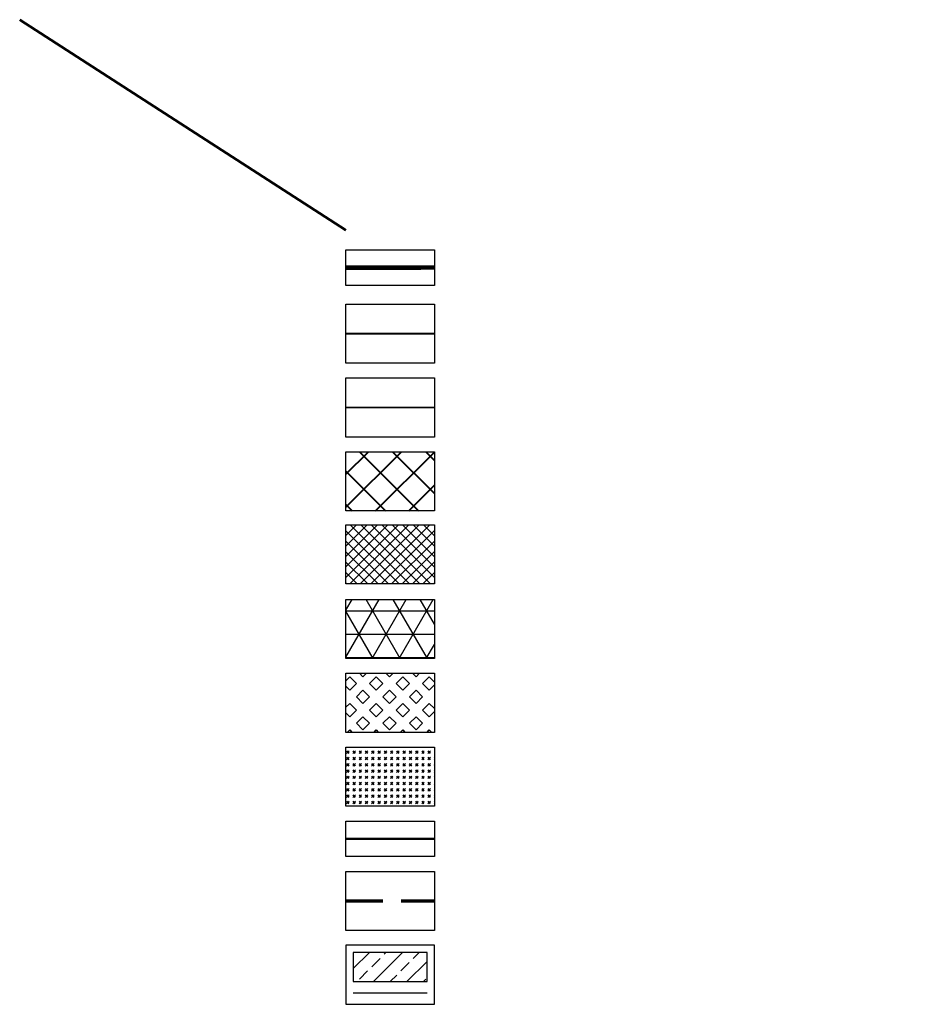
# Model space of a CAD drawing. Header units: metres. Extents: x 7429064 to 7430889, y 5709479 to 5710355.
# Tile 56 of 56: x 7430415 to 7430475, y 5709973 to 5710039. Entities that reach past the tile are written whole.
import ezdxf
from ezdxf.lldxf.tags import DXFTag

# ---------------------------------------------------------------- set-up
doc = ezdxf.new("R2010")
doc.units = ezdxf.units.M
for name, pattern in [('DASHDOT2', [0.5, 0.25, -0.125, 0, -0.125]), ('DASHED', [0.75, 0.5, -0.25]), ('HIDDEN', [0.375, 0.25, -0.125])]:
    doc.linetypes.add(name, pattern=pattern)
for name, color, linetype, lineweight in [('_aJEZDNIA_KOSTKA_KAM', 134, 'Continuous', 40), ('_aKRAW_BET_KAM', 1, 'Continuous', 50), ('_aOBRZ_BET_KAM', 86, 'Continuous', 35), ('_aZIELENIEC_USUŃ', 3, 'DASHDOT2', 20), ('_D_03_ROZBIORKI OBIEKTOW', 6, '_LIKWIDACJA', 30), ('_D_7_TEREN NIEZBEDNY DLA OB_BUD', 252, 'HIDDEN', 50), ('_D_Tabelka', 7, 'Continuous', 25), ('D_4_Tabelka', 7, 'Continuous', 25), ('Ogrodzenia proj', 7, 'OGRODZENIE2', 50), ('Tabelka', 7, 'Continuous', 25), ('ZAKRES ROBÓT DROGOWYCH', 1, 'DASHED', 70)]:
    doc.layers.add(name, color=color, linetype=linetype, lineweight=lineweight)
doc.layers.add('_Brudnopis', color=22, linetype='Continuous', lineweight=50, plot=False)
doc.layers.add('_D_2_HECZ_ROZBIÓRKI_OBIEKTOW', color=7, linetype='Continuous', lineweight=30, true_color=0xad00ad, transparency=0.3)
doc.layers.add('HECZ_PERON_KOSTKA', color=7, linetype='Continuous', lineweight=30, true_color=0xffff38)
doc.layers.add('jezdnia_naw_bitum', color=7, linetype='Continuous', lineweight=0, true_color=0x3e70ef)
doc.styles.add('LINIE', font='simplex.shx')
tags = doc.linetypes.add('_LIKWIDACJA', pattern='A,0,-3,["x",LINIE,S=2.54,R=0,X=-2.54,Y=-0.9],-3', length=6).pattern_tags.tags
tags[6] = DXFTag(74, 10)
doc.linetypes.add('OGRODZENIE2', pattern='A,6.35,-2.54,[132,ltypeshp.shx,S=2.54,R=0,X=-2.54,Y=0],-2.54,25.4', length=36.83)

msp = doc.modelspace()

# ---------------------------------------------------------------- hatches: boundary and pattern name
at = {"layer": '_aJEZDNIA_KOSTKA_KAM'}
h = msp.add_hatch(dxfattribs=at)
h.set_pattern_fill('ANSI37', color=256, scale=0.5)
h.set_pattern_definition([(44.999999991, (21207.1672, 10498.3361), (-1.12253201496, 1.1225320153), []), (134.999999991, (21207.1672, 10498.3361), (-1.1225320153, -1.12253201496), [])])
h.paths.add_polyline_path([(7430436.974, 5710010.13), (7430442.974, 5710010.13), (7430442.974, 5710006.13), (7430436.974, 5710006.13)])
at = {"layer": '_aOBRZ_BET_KAM'}
h = msp.add_hatch(dxfattribs=at)
h.set_pattern_fill('SQUARE', color=256, scale=0.2, angle=45)
h.set_pattern_definition([(45, (-4e-09, 5), (-0.449012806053, 0.449012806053), [0.635, -0.635]), (135, (-4e-09, 5), (-0.449012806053, -0.449012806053), [0.635, -0.635])])
h.paths.add_polyline_path([(7430436.974, 5709995.13), (7430442.974, 5709995.13), (7430442.974, 5709991.13), (7430436.974, 5709991.13)])
at = {"layer": '_aZIELENIEC_USUŃ'}
h = msp.add_hatch(dxfattribs=at)
h.set_pattern_fill('GOST_GLASS', color=256, scale=0.05)
h.set_pattern_definition([(44.999999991, (0, 5), (0.424264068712, -6.7e-11), [0.25, -0.35]), (44.999999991, (0.10607, 5), (0.424264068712, -6.7e-11), [0.1, -0.5]), (44.999999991, (2e-11, 5.10607), (0.424264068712, -6.7e-11), [0.1, -0.5])])
h.paths.add_polyline_path([(7430436.974, 5709990.13), (7430442.974, 5709990.13), (7430442.974, 5709986.13), (7430436.974, 5709986.13)])
at = {"layer": '_D_2_HECZ_ROZBIÓRKI_OBIEKTOW', "lineweight": 0}
h = msp.add_hatch(dxfattribs=at)
h.set_pattern_fill('ANSI33', color=256, scale=0.25)
h.set_pattern_definition([(45, (828748.2484, -29786.8698), (-1.12253201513, 1.12253201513), []), (45, (828749.3709, -29786.8698), (-1.12253201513, 1.12253201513), [0.79375, -0.396875])])
h.paths.add_polyline_path([(7430437.474, 5709976.219), (7430437.474, 5709974.265), (7430442.478, 5709974.265), (7430442.478, 5709976.219)])
at = {"layer": 'HECZ_PERON_KOSTKA'}
h = msp.add_hatch(dxfattribs=at)
h.set_pattern_fill('NET3', color=256, scale=0.5)
h.set_pattern_definition([(359.999999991, (-569.1274, -2128.8494), (2.5e-10, 1.5875), []), (59.999999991, (-569.1274, -2128.8494), (-1.37481532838, 0.79375000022), []), (119.999999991, (-569.1274, -2128.8494), (-1.37481532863, -0.79374999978), [])])
h.paths.add_polyline_path([(7430436.974, 5710000.13), (7430442.974, 5710000.13), (7430442.974, 5709996.13), (7430436.974, 5709996.13)])
at = {"layer": 'jezdnia_naw_bitum'}
h = msp.add_hatch(dxfattribs=at)
h.set_pattern_fill('ANSI37', color=256, scale=4)
h.set_pattern_definition([(44.999999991, (839343.86194, 33865.79517), (-0.353553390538, 0.35355339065), []), (134.999999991, (839343.86194, 33865.79517), (-0.35355339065, -0.353553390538), [])])
h.paths.add_polyline_path([(7430436.974, 5710005.182), (7430442.974, 5710005.182), (7430442.974, 5710001.182), (7430436.974, 5710001.182)])

# ---------------------------------------------------------------- linework, layer by layer
at = {"layer": '_aKRAW_BET_KAM', "lineweight": 40}
msp.add_line((7430436.974, 5710018.13, 0), (7430442.974, 5710018.13, 0), dxfattribs=at)
at = {"layer": '_aOBRZ_BET_KAM', "ltscale": 0.8}
msp.add_line((7430436.974, 5710013.13, 0), (7430442.974, 5710013.13, 0), dxfattribs=at)
at = {"layer": '_Brudnopis', "elevation": 0, "flags": 128}
msp.add_lwpolyline([(7430436.974, 5710025.13), (7430414.889, 5710039.385)], dxfattribs=at)
at = {"layer": '_D_03_ROZBIORKI OBIEKTOW', "ltscale": 0.2, "elevation": -0.001}
msp.add_lwpolyline([(7430437.474, 5709976.219), (7430437.474, 5709974.265), (7430442.478, 5709974.265), (7430442.478, 5709976.219)], close=True, dxfattribs=at)
at = {"layer": '_D_03_ROZBIORKI OBIEKTOW', "ltscale": 0.2, "elevation": 0}
msp.add_lwpolyline([(7430437.474, 5709973.491), (7430442.478, 5709973.491)], dxfattribs=at)
at = {"layer": '_D_7_TEREN NIEZBEDNY DLA OB_BUD', "ltscale": 10, "const_width": 0.3, "elevation": -0.001, "flags": 128}
msp.add_lwpolyline([(7430436.974, 5710022.594), (7430442.974, 5710022.599)], dxfattribs=at)
at = {"layer": '_D_Tabelka', "ltscale": 5, "extrusion": (-1.30025e-07, 7.79894e-06, 1), "elevation": 43.566, "flags": 128}
msp.add_lwpolyline([(7430436.974, 5710023.799), (7430442.974, 5710023.799), (7430442.974, 5710021.389), (7430436.974, 5710021.389)], close=True, dxfattribs=at)
at = {"layer": '_D_Tabelka', "elevation": 0}
msp.add_lwpolyline([(7430436.974, 5709976.719), (7430436.974, 5709972.719), (7430442.978, 5709972.719), (7430442.978, 5709976.719), (7430436.974, 5709976.719)], close=True, dxfattribs=at)
at = {"layer": 'D_4_Tabelka', "ltscale": 5, "extrusion": (-1.30025e-07, 7.79894e-06, 1), "elevation": 43.566, "flags": 128}
msp.add_lwpolyline([(7430436.974, 5709985.129), (7430442.974, 5709985.129), (7430442.974, 5709982.719), (7430436.974, 5709982.719)], close=True, dxfattribs=at)
at = {"layer": 'Ogrodzenia proj', "ltscale": 0.04, "elevation": -0.001, "flags": 128}
msp.add_lwpolyline([(7430436.974, 5709983.924), (7430442.974, 5709983.929)], dxfattribs=at)
at = {"layer": 'Tabelka', "ltscale": 5, "extrusion": (-1.30025e-07, 7.79894e-06, 1), "flags": 128}
for points, elevation in [([(7430436.974, 5710020.129), (7430442.974, 5710020.129), (7430442.974, 5710016.129), (7430436.974, 5710016.129)], 43.566), ([(7430436.974, 5710015.129), (7430442.974, 5710015.129), (7430442.974, 5710011.129), (7430436.974, 5710011.129)], 43.566), ([(7430436.974, 5710010.129), (7430442.974, 5710010.129), (7430442.974, 5710006.129), (7430436.974, 5710006.129)], 43.566), ([(7430436.974, 5710005.182), (7430442.974, 5710005.182), (7430442.974, 5710001.182), (7430436.974, 5710001.182)], 43.439), ([(7430436.974, 5710000.129), (7430442.974, 5710000.129), (7430442.974, 5709996.129), (7430436.974, 5709996.129)], 43.566), ([(7430436.974, 5709995.129), (7430442.974, 5709995.129), (7430442.974, 5709991.129), (7430436.974, 5709991.129)], 43.566), ([(7430436.974, 5709990.129), (7430442.974, 5709990.129), (7430442.974, 5709986.129), (7430436.974, 5709986.129)], 43.566), ([(7430436.974, 5709981.719), (7430442.974, 5709981.719), (7430442.974, 5709977.719), (7430436.974, 5709977.719)], 43.566)]:
    msp.add_lwpolyline(points, close=True, dxfattribs=dict(at, elevation=elevation))
at = {"layer": 'ZAKRES ROBÓT DROGOWYCH', "color": 6, "ltscale": 5}
msp.add_line((7430436.974, 5709979.719, 0), (7430442.974, 5709979.719, 0), dxfattribs=at)

doc.saveas('drawing.dxf')
